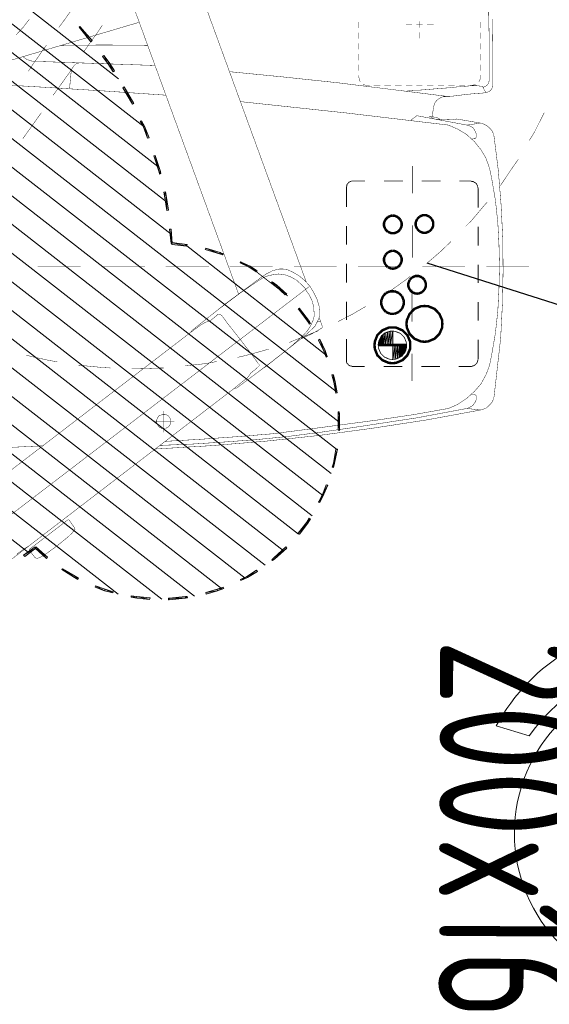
# Model space of a CAD drawing. Header units: millimetres. Extents: x 6904000 to 7075021, y 297772 to 407623.
# Tile 18 of 91: x 6943399 to 6944143, y 382753 to 384135. Entities that reach past the tile are written whole.
import ezdxf
from ezdxf.enums import TextEntityAlignment as Align

# ---------------------------------------------------------------- set-up
doc = ezdxf.new("R2010")
doc.units = ezdxf.units.MM
for name, color, linetype, lineweight in [('$WENTYLACJA_OPIS', 20, 'Continuous', 25), ('MCS - PW - 2 piętro (2026.04.21)_do wysłania$0$Przekrojowa', 8, 'Continuous', 25), ('MCS - PW - 2 piętro (2026.04.21)_do wysłania$0$S3_meble ruchome', 8, 'Continuous', 0)]:
    doc.layers.add(name, color=color, linetype=linetype, lineweight=lineweight)
doc.layers.add('_MECH_OPIS', color=7, linetype='Continuous')
doc.layers.add('MCS - PW - 2 piętro (2026.04.21)_do wysłania$0$H', color=8, linetype='Continuous')
doc.styles.add('JOZEK', font='isocp3.shx', dxfattribs={"width": 0.9})

# ---------------------------------------------------------------- blocks, each defined once
blk = doc.blocks.new('MCS - PW - 2 piętro (2026.04.21)_do wysłania$0$zw$EDF5')
at = {"layer": 'MCS - PW - 2 piętro (2026.04.21)_do wysłania$0$H', "linetype": 'Continuous', "lineweight": 0}
for points in [[(-28.5, 130.06), (-29.66, 131.62), (-29.49, 131.79), (-28.33, 130.18)], [(-29.95, 128.57), (-28.5, 130.18), (-28.33, 130.06), (-29.78, 128.45)], [(-32.62, 124.65), (-31.51, 126.43), (-31.39, 126.31), (-32.42, 124.57), (-32.71, 124.04), (-32.88, 124.16)], [(42.62, 122.31), (44.64, 124), (44.74, 123.88), (42.79, 122.14)], [(-34.52, 120.41), (-33.99, 121.76), (-33.82, 121.69), (-34.28, 120.36), (-34.61, 119.21), (-34.8, 119.26)], [(39.57, 119.95), (40.53, 120.7), (40.65, 120.53), (39.66, 119.79), (38.51, 119.04), (38.39, 119.21)], [(33.84, 116.49), (36.15, 117.81), (36.27, 117.65), (33.96, 116.32)], [(-35.55, 115.91), (-35.38, 116.66), (-35.19, 116.66), (-35.31, 115.91), (-35.48, 114.01), (-35.72, 114.06)], [(30.72, 115), (31.49, 115.39), (31.53, 115.22), (30.79, 114.81), (29.1, 114.18), (29.06, 114.35)], [(24.32, 112.74), (26.58, 113.48), (26.63, 113.32), (24.37, 112.57), (24.08, 112.5), (24.03, 112.69)], [(21.55, 111.87), (21.02, 111.75), (18.95, 111.42), (18.88, 111.66), (20.97, 111.99), (21.48, 112.11)], [(-35.48, 108.77), (-35.55, 109.03), (-35.77, 111.34), (-35.77, 111.42), (-35.55, 111.42), (-35.55, 111.34), (-35.31, 109.03), (-35.31, 108.82)], [(14.17, 108.82), (13.93, 108.87), (14.17, 110.96), (14.38, 110.96)], [(14.26, 110.89), (14.26, 111.06), (16.28, 111.3), (16.28, 111.06)], [(-34.52, 104.54), (-34.97, 106.15), (-34.73, 106.22), (-34.28, 104.61), (-33.99, 103.74), (-34.16, 103.67)], [(12.82, 104.25), (13.4, 106.27), (13.64, 106.22), (12.99, 104.2), (12.82, 103.74), (12.65, 103.79)], [(-32.66, 100.33), (-33.07, 101.24), (-32.88, 101.31), (-32.5, 100.45), (-31.63, 99.05), (-31.8, 98.96)], [(10.92, 100.11), (11.55, 101.36), (11.74, 101.31), (11.09, 99.99), (10.46, 99), (10.3, 99.12)], [(-30.07, 96.53), (-30.24, 96.82), (-30.12, 96.91), (-29.9, 96.62), (-28.33, 94.96), (-28.5, 94.8)], [(8.27, 96.33), (8.78, 96.98), (8.9, 96.86), (8.44, 96.24), (7.17, 94.84), (7.05, 95.01)], [(-24.99, 91.84), (-26.53, 93.06), (-26.43, 93.23), (-24.87, 92.01), (-24.29, 91.67), (-24.41, 91.5)], [(5.2, 93.06), (5.15, 92.99), (3.3, 91.62), (3.08, 91.5), (2.96, 91.67), (3.2, 91.79), (5.03, 93.18), (5.1, 93.23)], [(-20.95, 89.6), (-22.11, 90.18), (-22.03, 90.35), (-20.88, 89.77), (-19.63, 89.31), (-19.67, 89.07)], [(-0.84, 89.6), (0.7, 90.35), (0.82, 90.18), (-0.75, 89.41), (-1.61, 89.12), (-1.66, 89.31)], [(-5.17, 88.2), (-4.14, 88.49), (-4.14, 88.25), (-5.12, 88.04), (-6.69, 87.75), (-6.74, 87.92)], [(-16.55, 88.08), (-17.2, 88.25), (-17.13, 88.44), (-16.55, 88.25), (-14.6, 87.92), (-14.6, 87.68)], [(-9.33, 87.46), (-9.69, 87.41), (-12, 87.41), (-11.93, 87.63), (-9.33, 87.63)], [(0, 81.9), (0, 81.97), (0.36, 81.9)], [(0, 81.85), (0, 81.9), (0.36, 81.9), (0.7, 81.85)], [(0, 81.69), (0, 81.85), (0.7, 81.85), (0.99, 81.69)], [(0, 81.52), (0, 81.69), (0.99, 81.69), (1.28, 81.52)], [(0, 81.28), (0, 81.52), (1.28, 81.52), (1.52, 81.28)], [(0, 80.99), (0, 81.28), (1.52, 81.28), (1.76, 80.99)], [(0, 80.65), (0, 80.99), (1.76, 80.99), (1.85, 80.65)], [(0, 80.29), (0, 80.65), (1.85, 80.65), (1.97, 80.29)], [(0, 79.95), (0, 80.29), (1.97, 80.29), (1.97, 79.95)], [(-1.95, 79.59), (-2.02, 79.95), (0, 79.95), (0, 79.59)], [(-1.9, 79.26), (-1.95, 79.59), (0, 79.59), (0, 79.26)], [(-1.71, 78.97), (-1.9, 79.26), (0, 79.26), (0, 78.97)], [(-1.54, 78.68), (-1.71, 78.97), (0, 78.97), (0, 78.68)], [(-1.25, 78.46), (-1.54, 78.68), (0, 78.68), (0, 78.46)], [(-1.03, 78.22), (-1.25, 78.46), (0, 78.46), (0, 78.22)], [(-0.67, 78.1), (-1.03, 78.22), (0, 78.22), (0, 78.1)], [(-0.34, 77.98), (-0.67, 78.1), (0, 77.98)], [(0, 77.98), (-0.67, 78.1), (0, 78.1)]]:
    blk.add_hatch(color=256, dxfattribs=at).paths.add_polyline_path(points)
at = {"layer": 'MCS - PW - 2 piętro (2026.04.21)_do wysłania$0$H', "color": 1, "lineweight": 0, "true_color": 0xff0000}
for p, q in [((30.02, 207.08), (-29.15, 131.12)), ((33.03, 205.75), (-34.97, 118.51)), ((35.84, 204.24), (-35.67, 112.4)), ((38.56, 202.58), (-35.26, 107.78)), ((41.16, 200.73), (-34.18, 103.98)), ((43.63, 198.75), (-32.74, 100.69)), ((45.94, 196.57), (-30.93, 97.85)), ((48.2, 194.26), (-28.86, 95.32)), ((50.27, 191.78), (-26.55, 93.18)), ((52.24, 189.13), (-23.96, 91.28)), ((54.02, 186.29), (-21.12, 89.77)), ((55.71, 183.24), (-18.02, 88.61)), ((57.2, 179.99), (-14.6, 87.82)), ((58.47, 176.48), (-10.8, 87.53)), ((59.58, 172.68), (-6.52, 87.87)), ((60.37, 168.57), (15.59, 111.08)), ((60.9, 164.07), (20.09, 111.7)), ((60.95, 158.99), (25.06, 112.93)), ((60.37, 153.05), (30.64, 114.88)), ((58.6, 145.6), (37.4, 118.46)), ((14.1, 109.11), (-1.4, 89.31))]:
    blk.add_line(p, q, dxfattribs=at)
at = {"layer": 'MCS - PW - 2 piętro (2026.04.21)_do wysłania$0$H', "lineweight": 0}
for points, const_width in [([(-14.89, 149.52), (-14.77, 142.71), (-14.48, 135.9), (-14.14, 129.02)], 0.0573), ([(-29.27, 148.82), (1.85, 108.24), (2.77, 106.97)], 0.0573), ([(-37.19, 142.76), (-6.06, 102.18)], 0.0573), ([(36.2, 128.86), (36.61, 135.78), (36.83, 142.71)], 0.0573), ([(37.28, 142.76), (45.32, 115.58)], 0.0573), ([(-28.74, 139.99), (8.25, 91.62)], 0.0573), ([(-29.39, 132.78), (-28.91, 132.15), (-28.05, 130.83)], 0.0573), ([(43.54, 132.85), (44.62, 131.86)], 0.0573), ([(-1.4, 131.45), (-1.61, 130.71)], 0.0573), ([(28.98, 131.91), (30.02, 131.16)], 0.0573), ([(39.95, 130.92), (40.17, 131.45)], 0.0573), ([(40.17, 131.45), (40.53, 131.91)], 0.0573), ([(44.62, 131.86), (45.73, 131)], 0.0573), ([(-29.9, 129.72), (-29.97, 129.96), (-29.85, 130.18)], 0.0573), ([(-29.85, 130.18), (-28.82, 131)], 0.0573), ([(-28.82, 131), (-28.7, 131)], 0.0573), ([(-28.7, 131), (-24.53, 125.56)], 0.0573), ([(-1.61, 130.71), (-2.14, 128.28)], 0.0573), ([(30.02, 131.16), (32.62, 129.31)], 0.0573), ([(42.14, 128.57), (41.4, 129.1), (39.02, 130.76), (38.44, 131.12)], 0.0573), ([(39.83, 130.42), (39.95, 130.92)], 0.0573), ([(39.83, 129.89), (39.83, 130.42)], 0.0573), ([(-29.73, 129.31), (-29.9, 129.72)], 0.0573), ([(-28.17, 127.07), (-29.27, 128.57), (-29.73, 129.31)], 0.0573), ([(11.02, 129.84), (11.02, 123.83)], 0.0573), ([(11.02, 129.77), (11.02, 123.78)], 0.0573), ([(11.02, 129.77), (11.02, 123.78)], 0.0573), ([(35.09, 111.82), (35.67, 120.32), (36.2, 128.86)], 0.0573), ([(39.26, 113.32), (39.83, 129.89)], 0.0573), ([(-2.14, 128.28), (-2.36, 127.07)], 0.0573), ([(35.09, 127.65), (35.62, 127.24)], 0.0573), ([(35.62, 127.24), (38.39, 125.27), (38.8, 125.05)], 0.0573), ([(-27.01, 125.63), (-28.17, 127.07)], 0.0573), ([(42.09, 126.59), (42.14, 120.48), (42.09, 114.37)], 0.0573), ([(48.08, 124.36), (45.94, 125.85), (44.62, 126.83)], 0.0573), ([(-26.39, 124.98), (-27.01, 125.63)], 0.0573), ([(-25.86, 124.57), (-26.03, 124.69), (-26.39, 124.98)], 0.0573), ([(-25.64, 124.65), (-25.86, 124.57)], 0.0573), ([(-24.53, 125.44), (-25.64, 124.65)], 0.0573), ([(-24.53, 125.44), (-24.53, 125.56)], 0.0573), ([(39.26, 124.69), (39.02, 124.86), (38.8, 124.98), (38.56, 125.1), (36.03, 125.34)], 0.0573), ([(39.42, 124.53), (39.26, 124.69)], 0.0573), ([(39.54, 124.28), (39.42, 124.53)], 0.0573), ([(-2.89, 123.42), (-3.13, 120.94), (-3.22, 119.62)], 0.0573), ([(-2.84, 124.07), (-2.89, 123.42)], 0.0573), ([(39.59, 124), (39.54, 124.28)], 0.0573), ([(41.23, 123.32), (43.75, 121.52)], 0.0573), ([(11.02, 120.82), (11.02, 114.83)], 0.0573), ([(11.02, 120.77), (11.02, 114.76)], 0.0573), ([(11.02, 120.77), (11.02, 114.76)], 0.0573), ([(43.75, 121.52), (44.91, 120.73)], 0.0573), ([(55.66, 119.33), (7.17, 101.6)], 0.0573), ([(-3.34, 116.61), (-3.34, 115.91), (-3.22, 112.64), (-3.22, 112.11)], 0.0573), ([(-10.73, 113.6), (-10.73, 110.62)], 0.0573), ([(-14.6, 113.32), (-14.14, 105.64)], 0.0573), ([(-13.9, 108.07), (-14.09, 112.64)], 0.0573), ([(-12.24, 112.11), (-9.24, 112.11)], 0.0573), ([(-11.38, 112.86), (-11.54, 112.74), (-11.59, 112.57), (-11.71, 112.4)], 0.0573), ([(-11.71, 112.4), (-11.71, 112.23), (-11.71, 111.99), (-11.71, 111.82)], 0.0573), ([(-11.26, 112.98), (-11.38, 112.86)], 0.0573), ([(-11.09, 113.03), (-11.26, 112.98)], 0.0573), ([(-10.68, 113.1), (-10.85, 113.1), (-11.09, 113.03)], 0.0573), ([(-9.77, 112.11), (-9.77, 112.28), (-9.81, 112.45), (-9.86, 112.64), (-9.98, 112.81), (-10.15, 112.93), (-10.34, 113.03), (-10.51, 113.1), (-10.68, 113.1)], 0.0573), ([(-9.77, 111.94), (-9.77, 112.11)], 0.0573), ([(-12.87, 101.89), (-13.23, 106.92), (-13.52, 111.87)], 0.0573), ([(-11.71, 111.82), (-11.59, 111.66), (-11.54, 111.49), (-11.38, 111.37)], 0.0573), ([(-11.38, 111.37), (-11.26, 111.25)], 0.0573), ([(-11.26, 111.25), (-11.09, 111.2)], 0.0573), ([(-11.09, 111.2), (-10.85, 111.13)], 0.0573), ([(-10.85, 111.13), (-10.68, 111.13), (-10.51, 111.13), (-10.34, 111.2), (-10.15, 111.3), (-9.98, 111.42), (-9.86, 111.58)], 0.0573), ([(-9.86, 111.58), (-9.81, 111.7), (-9.77, 111.94)], 0.0573), ([(11.02, 111.82), (11.02, 105.81)], 0.0573), ([(11.02, 111.78), (11.02, 105.76)], 0.0573), ([(11.02, 111.78), (11.02, 105.76)], 0.0573), ([(8.83, 92.08), (58.93, 110.38), (60.04, 110.26)], 0.0573), ([(-13.61, 103.57), (-13.9, 108.07)], 0.0573), ([(-2.93, 109.11), (-2.6, 106.22)], 0.0573), ([(2.05, 108.19), (1.85, 108.29)], 0.0573), ([(2.07, 108.12), (5.82, 103.41), (9.41, 98.55)], 0.0573), ([(2.77, 106.97), (3.18, 106.29), (3.46, 105.52)], 0.0573), ([(-14.14, 105.64), (-13.52, 98.02), (-12.7, 90.35), (-11.67, 82.72), (-10.51, 75.17), (-9.12, 67.61)], 0.0573), ([(-2.6, 106.22), (-2.31, 104.66)], 0.0573), ([(4.21, 104.61), (3.92, 104.95), (3.46, 105.52)], 0.0573), ([(3.22, 103.29), (3.87, 103.74)], 0.0573), ([(3.87, 103.74), (4.16, 103.98), (4.28, 104.15), (4.33, 104.32), (4.33, 104.49)], 0.0573), ([(4.33, 104.49), (4.21, 104.61)], 0.0573), ([(8.25, 99.99), (7.22, 101.48), (5.08, 104.32)], 0.0573), ([(-13.28, 99.08), (-13.61, 103.57)], 0.0573), ([(0.82, 101.39), (3.22, 103.29)], 0.0573), ([(11.02, 102.83), (11.02, 96.82)], 0.0573), ([(11.02, 102.83), (11.02, 96.82)], 0.0573), ([(11.02, 102.83), (11.02, 96.82)], 0.0573), ([(38.39, 102.88), (37.64, 95.25)], 0.0573), ([(-11.83, 91.91), (-12.46, 96.86), (-12.87, 101.89)], 0.0573), ([(-6.16, 102.2), (-6.16, 101.96)], 0.0573), ([(-6.06, 102.18), (-5.08, 100.98), (-4.57, 100.33)], 0.0573), ([(-6.06, 101.89), (-2.43, 97.06), (1.28, 92.32), (1.97, 91.57), (2.65, 90.87)], 0.0573), ([(-1.73, 101.72), (-1.32, 100.04)], 0.0573), ([(0.82, 101.39), (-1.61, 99.53)], 0.0573), ([(32.62, 86.71), (34.18, 101.31)], 0.0573), ([(-4.57, 100.33), (-3.92, 99.87)], 0.0573), ([(-3.17, 98.96), (-3.46, 99.29), (-3.92, 99.87)], 0.0573), ([(-1.61, 99.53), (-2.26, 99.08)], 0.0573), ([(-1.32, 100.04), (-0.58, 97.39)], 0.0573), ([(10.85, 99.82), (6.88, 94.68)], 0.116), ([(9.24, 98.5), (8.25, 99.99)], 0.0573), ([(-12.82, 94.55), (-13.28, 99.08)], 0.0573), ([(-2.93, 98.72), (-3.05, 98.84), (-3.17, 98.96)], 0.0573), ([(-2.72, 98.72), (-2.93, 98.72)], 0.0573), ([(-2.6, 98.84), (-2.72, 98.72)], 0.0573), ([(-2.26, 99.08), (-2.6, 98.84)], 0.0573), ([(9.65, 97.73), (9.24, 98.5)], 0.0573), ([(9.41, 98.55), (9.98, 97.73)], 0.0573), ([(2.02, 91.91), (1.4, 92.49), (0.17, 93.81), (-0.99, 95.2), (-3.17, 97.97)], 0.0573), ([(8.54, 92.82), (9.12, 93.47), (9.57, 94.27), (9.86, 95.08), (9.93, 95.54), (9.98, 96), (9.86, 96.86)], 0.0573), ([(9.86, 96.86), (9.65, 97.73)], 0.0573), ([(9.98, 97.73), (10.44, 96.82), (10.56, 96.36), (10.68, 95.83)], 0.0573), ([(10.68, 95.83), (10.68, 95.37), (10.63, 94.84), (10.22, 93.93), (9.69, 93.06)], 0.0573), ([(-8.9, 69.51), (-10.22, 76.56), (-11.59, 85.56), (-12.24, 90.06), (-12.82, 94.55)], 0.0573), ([(0.34, 94.51), (0.53, 94.1), (1.68, 91.21)], 0.0573), ([(37.64, 95.25), (36.83, 87.63)], 0.0573), ([(0.87, 92.82), (1.56, 91.33), (2.36, 89.94)], 0.0573), ([(7.91, 92.2), (8.54, 92.82)], 0.0573), ([(9.69, 93.06), (9.07, 92.32)], 0.0573), ([(11.02, 93.81), (11.02, 87.82)], 0.0573), ([(11.02, 93.81), (11.02, 87.82)], 0.0573), ([(11.02, 93.81), (11.02, 87.82)], 0.0573), ([(-10.51, 81.97), (-11.83, 91.91)], 0.0573), ([(2.77, 91.45), (2.02, 91.91)], 0.0573), ([(3.58, 91.09), (2.77, 91.45)], 0.0573), ([(7.05, 91.67), (6.23, 91.28), (5.36, 91.04)], 0.0573), ([(7.79, 92.2), (7.05, 91.67)], 0.0573), ([(7.38, 91.04), (8.25, 91.57)], 0.0573), ([(7.79, 92.2), (7.91, 92.2)], 0.0573), ([(9.07, 92.32), (8.32, 91.62)], 0.0573), ([(1.68, 91.21), (2.02, 90.35)], 0.0573), ([(2.36, 89.94), (2.48, 89.84)], 0.0573), ([(2.48, 89.84), (2.65, 89.84), (2.93, 89.94)], 0.0573), ([(2.65, 90.87), (3.13, 90.63)], 0.0573), ([(3.92, 90.3), (2.93, 89.94)], 0.0573), ([(3.13, 90.63), (3.51, 90.42), (4.04, 90.22), (4.57, 90.22), (5.53, 90.3)], 0.0573), ([(3.22, 90.59), (3.34, 90.06)], 0.0573), ([(4.04, 90.99), (3.58, 91.09)], 0.0573), ([(5.36, 91.04), (4.5, 90.99), (4.04, 90.99)], 0.0573), ([(5.53, 90.3), (6.47, 90.59), (7.38, 91.04)], 0.0573), ([(3.3, 87.63), (4.33, 85.61), (5.44, 83.71)], 0.0573), ([(36.83, 87.63), (34.93, 72.4)], 0.0573), ([(-3.01, 83.88), (-3.01, 85.61), (-2.93, 85.8), (-2.93, 85.89)], 0.116), ([(-2.93, 85.89), (-2.89, 86.02)], 0.116), ([(-2.89, 86.02), (-2.77, 86.18)], 0.116), ([(-2.77, 86.18), (-2.65, 86.26), (-2.55, 86.38), (-2.43, 86.43)], 0.116), ([(-2.43, 86.43), (-2.26, 86.43), (-2.14, 86.43), (-1.97, 86.43)], 0.116), ([(-1.97, 86.43), (0.87, 86.43)], 0.116), ([(3.51, 86.43), (6.11, 86.43)], 0.116), ([(8.78, 86.43), (11.43, 86.43)], 0.116), ([(14.1, 86.43), (16.74, 86.43)], 0.116), ([(19.39, 86.43), (22.23, 86.43)], 0.116), ([(22.23, 86.43), (22.35, 86.38)], 0.116), ([(22.35, 86.38), (22.51, 86.38)], 0.116), ([(22.51, 86.38), (22.63, 86.3), (22.76, 86.18), (22.85, 86.14)], 0.116), ([(22.85, 86.14), (22.92, 85.97)], 0.116), ([(22.92, 85.97), (22.97, 85.85), (23.04, 85.73)], 0.116), ([(23.04, 85.73), (23.04, 85.56), (23.04, 85.44), (23.04, 83.83)], 0.116), ([(30.89, 72.11), (32.62, 86.71)], 0.0573), ([(11.02, 84.81), (11.02, 78.8)], 0.0573), ([(11.02, 84.81), (11.02, 78.8)], 0.0573), ([(11.02, 84.81), (11.02, 78.8)], 0.0573), ([(37.57, 84.69), (37.11, 84.57), (36.99, 84.52)], 0.0573), ([(37.86, 84.69), (37.69, 84.69), (37.57, 84.69)], 0.0573), ([(39.38, 84.69), (39.21, 84.69), (38.68, 84.69), (38.51, 84.69)], 0.0573), ([(40.87, 84.69), (40, 84.69)], 0.0573), ([(42.38, 84.69), (41.52, 84.69)], 0.0573), ([(43.87, 84.69), (43.01, 84.69)], 0.0573), ([(45.37, 84.69), (44.5, 84.69)], 0.0573), ([(36.61, 84.12), (36.54, 83.95), (36.49, 83.78), (36.49, 83.66), (36.49, 83.54), (36.49, 83.3), (36.49, 83.2)], 0.0573), ([(-9.77, 77.02), (-10.51, 81.97)], 0.0573), ([(2.48, 79.98), (2.45, 80.51), (2.07, 81.4), (1.4, 82.1), (0.48, 82.46), (-0.02, 82.5), (-0.53, 82.46), (-1.44, 82.1), (-2.12, 81.4), (-2.5, 80.51), (-2.55, 79.98), (-2.5, 79.47), (-2.12, 78.58), (-1.44, 77.89), (-0.53, 77.5), (-0.02, 77.48), (0.48, 77.5), (1.4, 77.89), (2.07, 78.58), (2.45, 79.47), (2.48, 79.98)], 0.346), ([(-0.43, 81.95), (-1.15, 81.64), (-1.68, 81.11), (-2, 80.39)], 0.116), ([(0.38, 81.95), (-0.02, 81.97), (-0.43, 81.95)], 0.116), ([(0, 81.97), (0, 78.01)], 0.346), ([(0, 81.97), (0, 78.01)], 0.346), ([(0, 81.97), (0, 78.01)], 0.116), ([(1.92, 80.39), (1.64, 81.11), (1.08, 81.64), (0.38, 81.95)], 0.116), ([(5.65, 81.54), (5.08, 81.3)], 0.346), ([(6.3, 81.54), (5.97, 81.56), (5.65, 81.54)], 0.346), ([(6.88, 81.3), (6.3, 81.54)], 0.346), ([(36.49, 82.62), (36.49, 82.1), (36.49, 81.69)], 0.0573), ([(-3.01, 78.58), (-3.01, 81.23)], 0.116), ([(-2, 80.39), (-2.02, 79.98), (-2, 79.59)], 0.116), ([(1.97, 79.98), (1.92, 80.39)], 0.116), ([(4.4, 80.31), (4.38, 79.98), (4.4, 79.67)], 0.346), ([(4.64, 80.89), (4.4, 80.31)], 0.346), ([(5.08, 81.3), (4.64, 80.89)], 0.346), ([(7.31, 80.89), (6.88, 81.3)], 0.346), ([(7.05, 81.11), (7.51, 80.41), (9.29, 77.93)], 0.0573), ([(7.55, 80.31), (7.31, 80.89)], 0.346), ([(7.55, 79.98), (7.55, 80.31)], 0.346), ([(10.94, 80.63), (10.75, 80.19), (10.73, 79.93), (10.75, 79.67), (10.94, 79.23)], 0.346), ([(11.28, 80.96), (10.94, 80.63)], 0.346), ([(12.68, 80.96), (12.24, 81.16), (11.98, 81.18), (11.74, 81.16), (11.28, 80.96)], 0.346), ([(13.01, 80.63), (12.68, 80.96)], 0.346), ([(13.23, 79.93), (13.21, 80.19), (13.01, 80.63)], 0.346), ([(15.9, 80.63), (15.73, 80.19), (15.71, 79.93), (15.73, 79.67), (15.9, 79.23)], 0.346), ([(16.24, 80.96), (15.9, 80.63)], 0.346), ([(17.63, 80.96), (17.2, 81.16), (16.93, 81.18), (16.69, 81.16), (16.24, 80.96)], 0.346), ([(17.97, 80.63), (17.63, 80.96)], 0.346), ([(18.18, 79.93), (18.16, 80.19), (17.97, 80.63)], 0.346), ([(23.04, 81.18), (23.04, 78.51)], 0.116), ([(36.49, 81.11), (36.49, 80.36), (36.49, 80.19)], 0.0573), ([(1.97, 79.95), (-2.02, 79.95)], 0.116), ([(-2, 79.59), (-1.68, 78.87), (-1.15, 78.32), (-0.43, 78.03)], 0.116), ([(0.38, 78.03), (1.08, 78.32), (1.64, 78.87), (1.92, 79.59)], 0.116), ([(1.92, 79.59), (1.97, 79.98)], 0.116), ([(4.4, 79.67), (4.64, 79.09)], 0.346), ([(4.64, 79.09), (5.08, 78.65)], 0.346), ([(5.08, 78.65), (5.65, 78.41)], 0.346), ([(6.3, 78.41), (6.88, 78.65)], 0.346), ([(6.88, 78.65), (7.31, 79.09)], 0.346), ([(7.31, 79.09), (7.55, 79.67)], 0.346), ([(7.55, 79.67), (7.55, 79.98)], 0.346), ([(10.94, 79.23), (11.28, 78.9)], 0.346), ([(11.28, 78.9), (11.74, 78.7), (11.98, 78.68), (12.24, 78.7), (12.68, 78.9)], 0.346), ([(12.68, 78.9), (13.01, 79.23)], 0.346), ([(13.01, 79.23), (13.21, 79.67), (13.23, 79.93)], 0.346), ([(15.9, 79.23), (16.24, 78.9)], 0.346), ([(16.24, 78.9), (16.69, 78.7), (16.93, 78.68), (17.2, 78.7), (17.63, 78.9)], 0.346), ([(17.63, 78.9), (17.97, 79.23)], 0.346), ([(17.97, 79.23), (18.16, 79.67), (18.18, 79.93)], 0.346), ([(36.49, 79.62), (36.49, 78.92), (36.49, 78.68)], 0.0573), ([(-0.43, 78.03), (-0.02, 78.01), (0.38, 78.03)], 0.116), ([(5.48, 75.48), (5.46, 75.98), (5.08, 76.9), (4.38, 77.57), (3.49, 77.96), (2.98, 78.01), (2.45, 77.96), (1.56, 77.57), (0.89, 76.9), (0.51, 75.98), (0.46, 75.48), (0.51, 74.97), (0.89, 74.06), (1.56, 73.39), (2.45, 73), (2.98, 72.98), (3.49, 73), (4.38, 73.39), (5.08, 74.06), (5.46, 74.97), (5.48, 75.48)], 0.346), ([(5.65, 78.41), (5.97, 78.39), (6.3, 78.41)], 0.346), ([(7.77, 77.55), (7.43, 77.21)], 0.346), ([(9.17, 77.55), (8.71, 77.74), (8.47, 77.77), (8.2, 77.74), (7.77, 77.55)], 0.346), ([(9.5, 77.21), (9.17, 77.55)], 0.346), ([(9.29, 77.93), (9.65, 77.48)], 0.0573), ([(30.89, 69.51), (32.21, 76.56), (31.51, 77.48)], 0.0573), ([(35.67, 78.22), (35.67, 78.1), (35.67, 77.89)], 0.0573), ([(35.67, 77.89), (35.74, 77.48)], 0.0573), ([(35.74, 77.48), (35.79, 76.95), (35.79, 76.32), (35.84, 75.62), (35.96, 74.18), (36.08, 72.69), (36.13, 71.99), (36.2, 71.42), (36.25, 70.89), (36.25, 70.5), (36.32, 70.21), (36.32, 69.92), (36.37, 69.44)], 0.0573), ([(36.49, 78.1), (36.49, 77.19)], 0.0573), ([(45.03, 77.24), (45.03, 77.52), (45.03, 77.81), (45.03, 78.01), (45.03, 78.1)], 0.0573), ([(-8.9, 72.11), (-9.77, 77.02)], 0.0573), ([(-1.2, 77.24), (-5.03, 77.24)], 0.116), ([(7.79, 77.24), (3.3, 77.24)], 0.116), ([(7.43, 77.21), (7.24, 76.78), (7.22, 76.51), (7.24, 76.27), (7.43, 75.82)], 0.346), ([(9.69, 76.51), (9.69, 76.78), (9.5, 77.21)], 0.346), ([(9.5, 75.82), (9.69, 76.27), (9.69, 76.51)], 0.346), ([(16.79, 77.19), (12.29, 77.19)], 0.116), ([(15.97, 76.18), (15.78, 75.74), (15.76, 75.48), (15.78, 75.24), (15.97, 74.78)], 0.346), ([(16.31, 76.51), (15.97, 76.18)], 0.346), ([(17.7, 76.51), (17.25, 76.71), (17.01, 76.73), (16.74, 76.71), (16.31, 76.51)], 0.346), ([(18.04, 76.18), (17.7, 76.51)], 0.346), ([(18.23, 75.48), (18.23, 75.74), (18.04, 76.18)], 0.346), ([(25.16, 77.19), (21.31, 77.19)], 0.116), ([(36.49, 76.61), (36.49, 75.79)], 0.0573), ([(43.18, 76.15), (43.06, 76.15)], 0.0573), ([(43.35, 76.15), (43.18, 76.15)], 0.0573), ([(43.92, 76.15), (43.63, 76.15), (43.35, 76.15)], 0.0573), ([(45.03, 76.15), (44.57, 76.15)], 0.0573), ([(45.03, 76.15), (45.03, 76.61)], 0.0573), ([(45.03, 75.74), (45.03, 76.15)], 0.0573), ([(45.44, 76.15), (45.03, 76.15)], 0.0573), ([(-3.01, 73.31), (-3.01, 75.91)], 0.116), ([(7.43, 75.82), (7.77, 75.48)], 0.346), ([(7.77, 75.48), (8.2, 75.31), (8.47, 75.29), (8.71, 75.31), (9.17, 75.48)], 0.346), ([(9.17, 75.48), (9.5, 75.82)], 0.346), ([(11.02, 75.79), (11.02, 69.8)], 0.0573), ([(11.02, 75.79), (11.02, 69.8)], 0.0573), ([(11.02, 75.79), (11.02, 69.8)], 0.0573), ([(11.5, 75.12), (13.16, 73.19), (14.55, 71.75)], 0.0573), ([(15.97, 74.78), (16.31, 74.45)], 0.346), ([(17.7, 74.45), (18.04, 74.78)], 0.346), ([(18.04, 74.78), (18.23, 75.24), (18.23, 75.48)], 0.346), ([(23.04, 75.86), (23.04, 73.19)], 0.116), ([(31.99, 74.83), (32.09, 74.76), (32.04, 74.64), (31.92, 74.42)], 0.0573), ([(32.04, 74.3), (32.09, 74.59), (32.09, 74.71)], 0.0573), ([(36.49, 75.12), (36.49, 74.25)], 0.0573), ([(45.03, 74.18), (45.03, 74.35), (45.03, 74.54), (45.03, 74.83), (45.03, 75.12)], 0.0573), ([(16.31, 74.45), (16.74, 74.25), (17.01, 74.25), (17.25, 74.25), (17.7, 74.45)], 0.346), ([(31.58, 73.03), (31.7, 73.31)], 0.0573), ([(31.63, 71.46), (31.7, 73.84)], 0.0573), ([(31.7, 73.31), (31.87, 73.56)], 0.0573), ([(31.92, 74.42), (31.75, 74.13)], 0.0573), ([(31.87, 73.56), (31.92, 73.72)], 0.0573), ([(31.92, 73.72), (31.99, 73.84)], 0.0573), ([(31.99, 73.97), (32.04, 74.3)], 0.0573), ([(31.99, 73.84), (31.99, 73.97)], 0.0573), ([(33.53, 74.18), (32.04, 74.42)], 0.0573), ([(33.53, 74.18), (33.94, 74.06)], 0.0573), ([(33.94, 74.06), (34.18, 73.89)], 0.0573), ([(34.18, 73.89), (34.35, 73.77)], 0.0573), ([(34.35, 73.77), (34.52, 73.56)], 0.0573), ([(34.52, 73.56), (34.69, 73.27)], 0.0573), ([(34.69, 73.27), (34.76, 73.15), (34.81, 73.03)], 0.0573), ([(36.49, 73.6), (36.49, 72.74)], 0.0573), ([(-8.9, 72.11), (-8.32, 70.79)], 0.0573), ([(30.31, 70.79), (30.89, 72.11)], 0.0573), ([(34.81, 73.03), (34.88, 72.86), (34.88, 72.57), (34.93, 72.4)], 0.0573), ([(34.93, 72.4), (34.93, 71.94)], 0.0573), ([(34.93, 71.94), (34.97, 71.42)], 0.0573), ([(36.49, 72.11), (36.49, 71.42), (36.49, 71.25)], 0.0573), ([(-8.32, 70.79), (-7.5, 69.56), (-6.52, 68.48), (-5.44, 67.54)], 0.0573), ([(-2.77, 68.36), (-2.89, 68.53), (-2.93, 68.7), (-3.01, 68.87), (-3.01, 70.67)], 0.116), ([(23.04, 70.6), (23.04, 68.99), (22.97, 68.82), (22.97, 68.65), (22.85, 68.48)], 0.116), ([(28.58, 68.48), (29.56, 69.56), (30.31, 70.79)], 0.0573), ([(30.89, 69.51), (31.17, 67.61), (31.75, 70.96)], 0.0573), ([(31.75, 70.96), (31.63, 71.46)], 0.0573), ([(34.97, 71.42), (35.05, 70.79)], 0.0573), ([(35.05, 70.79), (35.22, 69.39), (35.34, 68)], 0.0573), ([(36.49, 70.6), (36.49, 70.26), (36.49, 69.8)], 0.0573), ([(-9.12, 67.61), (-8.9, 69.51)], 0.0573), ([(-8.49, 68.7), (-8.66, 68.99), (-8.9, 69.51)], 0.0573), ([(16.69, 69.68), (17.49, 68.87), (19.8, 66.92), (20.04, 66.68)], 0.0573), ([(30.89, 69.51), (30.72, 68.99), (30.55, 68.7)], 0.0573), ([(36.37, 69.44), (36.42, 68.82)], 0.0573), ([(36.49, 69.11), (36.49, 68.82), (36.49, 68.7), (36.54, 68.53), (36.54, 68.29)], 0.0573), ([(-8.03, 68.36), (-8.25, 68.53), (-8.49, 68.7)], 0.0573), ([(-7.1, 68.24), (-7.74, 68.24), (-8.03, 68.36)], 0.0573), ([(-6.98, 68.36), (-7.1, 68.24)], 0.0573), ([(-6.93, 68.87), (-6.93, 68.53), (-6.98, 68.36)], 0.0573), ([(-2.55, 68.12), (-2.65, 68.24), (-2.77, 68.36)], 0.116), ([(-2.19, 68), (-2.36, 68.07), (-2.55, 68.12)], 0.116), ([(-1.97, 67.95), (-2.19, 68)], 0.116), ([(0.75, 67.95), (-1.97, 67.95)], 0.116), ([(6.06, 67.95), (3.42, 67.95)], 0.116), ([(11.31, 67.95), (8.71, 67.95)], 0.116), ([(16.62, 67.95), (13.97, 67.95)], 0.116), ([(22.8, 68.36), (22.68, 68.19), (22.51, 68.12), (22.35, 68), (22.18, 68), (21.99, 67.95), (19.29, 67.95)], 0.116), ([(22.85, 68.48), (22.8, 68.36)], 0.116), ([(24.82, 66.34), (26.22, 66.84), (27.42, 67.54), (28.58, 68.48)], 0.0573), ([(28.98, 68.36), (28.98, 68.53), (28.91, 68.87)], 0.0573), ([(30.31, 68.53), (30.02, 68.36), (29.73, 68.24), (29.15, 68.24), (28.98, 68.36)], 0.0573), ([(30.55, 68.7), (30.31, 68.53)], 0.0573), ([(35.34, 68), (35.38, 67.37)], 0.0573), ([(36.42, 68.12), (36.37, 67.71)], 0.0573), ([(36.42, 68.82), (36.42, 68.53), (36.42, 68.41), (36.42, 68.12)], 0.0573), ([(36.99, 67.83), (37.19, 67.71)], 0.0573), ([(-9.12, 67.61), (-9, 67.21), (-8.83, 66.8), (-8.54, 66.46), (-8.25, 66.17), (-7.91, 65.93), (-7.5, 65.76)], 0.0573), ([(-5.44, 67.54), (-4.16, 66.84), (-2.84, 66.34)], 0.0573), ([(-2.84, 66.34), (-1.4, 66.05)], 0.0573), ([(11.02, 66.8), (11.02, 60.78)], 0.0573), ([(11.02, 66.8), (11.02, 60.78)], 0.0573), ([(11.02, 66.8), (11.02, 60.78)], 0.0573), ([(17.2, 65.18), (20.33, 65.52), (23.43, 66.05), (24.82, 66.34)], 0.0573), ([(29.56, 65.76), (29.97, 65.93), (30.31, 66.17), (30.6, 66.46), (30.84, 66.8), (31.05, 67.21), (31.17, 67.61)], 0.0573), ([(35.38, 67.37), (35.46, 66.84), (35.55, 66.51), (35.74, 66.22), (36.08, 65.98)], 0.0573), ([(35.84, 67.09), (35.46, 66.84)], 0.0573), ([(36.2, 67.25), (35.84, 67.09)], 0.0573), ([(36.37, 67.71), (36.37, 67.42), (36.2, 67.25), (36.32, 66.92), (36.54, 66.63), (36.83, 66.46)], 0.0573), ([(36.83, 66.46), (37.19, 66.39)], 0.0573), ([(37.19, 67.71), (37.4, 67.66)], 0.0573), ([(37.19, 66.39), (42.89, 66.39)], 0.0573), ([(37.4, 67.66), (37.52, 67.66), (37.69, 67.66), (37.93, 67.66)], 0.0573), ([(38.51, 67.66), (38.63, 67.66), (39.14, 67.66), (39.38, 67.66)], 0.0573), ([(40, 67.66), (40.24, 67.66), (40.87, 67.66)], 0.0573), ([(41.52, 67.66), (41.61, 67.66), (42.38, 67.66)], 0.0573), ([(42.89, 66.39), (48.54, 66.51), (54.27, 66.75)], 0.0573), ([(43.01, 67.66), (43.13, 67.66), (43.87, 67.66)], 0.0573), ([(44.5, 67.66), (44.69, 67.66)], 0.0573), ([(44.69, 67.66), (45.37, 67.66)], 0.0573), ([(-7.5, 65.76), (-7.1, 65.69)], 0.0573), ([(-7.1, 65.69), (0.99, 64.78)], 0.0573), ([(-1.4, 66.05), (1.68, 65.52)], 0.0573), ([(1.68, 65.52), (4.79, 65.18), (7.96, 65.02), (11.09, 64.94)], 0.0573), ([(10.39, 64.44), (15.06, 64.49), (19.8, 64.73), (24.49, 65.11)], 0.0573), ([(10.97, 64.94), (14.1, 65.02)], 0.0573), ([(14.1, 65.02), (17.2, 65.18)], 0.0573), ([(24.49, 65.11), (29.15, 65.69)], 0.0573), ([(29.15, 65.69), (29.56, 65.76)], 0.0573), ([(36.08, 65.98), (36.42, 65.93)], 0.0573), ([(36.42, 65.93), (41.11, 65.93)], 0.0573), ([(41.11, 65.93), (45.77, 65.98)], 0.0573), ([(0.99, 64.78), (5.72, 64.54)], 0.0573), ([(5.72, 64.54), (10.39, 64.44)], 0.0573), ([(22.39, 64.82), (24.66, 63.29)], 0.0573), ([(24.66, 63.29), (26.1, 62.3)], 0.0573), ([(28.7, 60.78), (29.9, 60.04)], 0.0573), ([(29.9, 60.04), (32.62, 58.67)], 0.0573)]:
    blk.add_lwpolyline(points, dxfattribs=dict(at, const_width=const_width))
for points in [[(-29.68, 131.62), (-29.49, 131.79), (-28.53, 130.06), (-29.68, 131.62)], [(-29.49, 131.79), (-28.53, 130.06), (-28.33, 130.18), (-29.49, 131.79)], [(-28.53, 130.18), (-28.33, 130.06), (-29.97, 128.57), (-28.53, 130.18)], [(-28.33, 130.06), (-29.97, 128.57), (-29.78, 128.45), (-28.33, 130.06)], [(-31.51, 126.43), (-31.41, 126.31), (-32.62, 124.65), (-31.51, 126.43)], [(-31.41, 126.31), (-32.62, 124.65), (-32.45, 124.57), (-31.41, 126.31)], [(-32.62, 124.65), (-32.45, 124.57), (-32.91, 124.19), (-32.62, 124.65)], [(-32.45, 124.57), (-32.91, 124.19), (-32.74, 124.07), (-32.45, 124.57)], [(42.6, 122.34), (44.74, 123.9), (44.62, 124), (42.6, 122.34)], [(42.77, 122.17), (42.6, 122.34), (44.74, 123.9), (42.77, 122.17)], [(-34.01, 121.76), (-33.82, 121.69), (-34.52, 120.44), (-34.01, 121.76)], [(-33.82, 121.69), (-34.52, 120.44), (-34.3, 120.36), (-33.82, 121.69)], [(-34.52, 120.44), (-34.3, 120.36), (-34.8, 119.28), (-34.52, 120.44)], [(-34.3, 120.36), (-34.8, 119.28), (-34.64, 119.21), (-34.3, 120.36)], [(39.54, 119.95), (40.65, 120.53), (40.53, 120.73), (39.54, 119.95)], [(39.66, 119.79), (39.54, 119.95), (40.65, 120.53), (39.66, 119.79)], [(38.39, 119.21), (39.66, 119.79), (39.54, 119.95), (38.39, 119.21)], [(38.51, 119.04), (38.39, 119.21), (39.66, 119.79), (38.51, 119.04)], [(33.82, 116.49), (36.25, 117.65), (36.13, 117.84), (33.82, 116.49)], [(33.94, 116.32), (33.82, 116.49), (36.25, 117.65), (33.94, 116.32)], [(-35.38, 116.68), (-35.21, 116.68), (-35.55, 115.91), (-35.38, 116.68)], [(-35.21, 116.68), (-35.55, 115.91), (-35.33, 115.91), (-35.21, 116.68)], [(-35.55, 115.91), (-35.33, 115.91), (-35.74, 114.09), (-35.55, 115.91)], [(-35.33, 115.91), (-35.74, 114.09), (-35.5, 114.01), (-35.33, 115.91)], [(29.03, 114.37), (30.76, 114.83), (30.72, 115), (29.03, 114.37)], [(29.1, 114.18), (29.03, 114.37), (30.76, 114.83), (29.1, 114.18)], [(30.72, 115), (31.51, 115.24), (31.46, 115.41), (30.72, 115)], [(30.76, 114.83), (30.72, 115), (31.51, 115.24), (30.76, 114.83)], [(24.3, 112.74), (26.6, 113.32), (26.56, 113.51), (24.3, 112.74)], [(18.88, 111.66), (21.02, 111.78), (20.95, 111.99), (18.88, 111.66)], [(20.95, 111.99), (21.53, 111.87), (21.48, 112.11), (20.95, 111.99)], [(21.02, 111.78), (20.95, 111.99), (21.53, 111.87), (21.02, 111.78)], [(24.01, 112.69), (24.37, 112.57), (24.3, 112.74), (24.01, 112.69)], [(24.08, 112.52), (24.01, 112.69), (24.37, 112.57), (24.08, 112.52)], [(24.37, 112.57), (24.3, 112.74), (26.6, 113.32), (24.37, 112.57)], [(-35.79, 111.42), (-35.55, 111.42), (-35.79, 111.37), (-35.79, 111.42)], [(-35.55, 111.42), (-35.79, 111.37), (-35.55, 111.37), (-35.55, 111.42)], [(-35.79, 111.37), (-35.55, 111.37), (-35.55, 109.06), (-35.79, 111.37)], [(-35.55, 111.37), (-35.55, 109.06), (-35.33, 109.06), (-35.55, 111.37)], [(14.14, 108.82), (13.9, 108.89), (14.38, 110.96), (14.14, 108.82)], [(13.9, 108.89), (14.38, 110.96), (14.14, 110.96), (13.9, 108.89)], [(14.26, 111.08), (16.28, 111.08), (16.28, 111.3), (14.26, 111.08)], [(14.26, 110.91), (14.26, 111.08), (16.28, 111.08), (14.26, 110.91)], [(18.93, 111.42), (18.88, 111.66), (21.02, 111.78), (18.93, 111.42)], [(-35.55, 109.06), (-35.33, 109.06), (-35.5, 108.77), (-35.55, 109.06)], [(-35.33, 109.06), (-35.5, 108.77), (-35.33, 108.82), (-35.33, 109.06)], [(-34.97, 106.17), (-34.76, 106.22), (-34.52, 104.56), (-34.97, 106.17)], [(-34.76, 106.22), (-34.52, 104.56), (-34.3, 104.61), (-34.76, 106.22)], [(12.82, 104.27), (13.61, 106.22), (13.4, 106.29), (12.82, 104.27)], [(12.99, 104.2), (12.82, 104.27), (13.61, 106.22), (12.99, 104.2)], [(-34.52, 104.56), (-34.3, 104.61), (-34.18, 103.69), (-34.52, 104.56)], [(-34.3, 104.61), (-34.18, 103.69), (-34.01, 103.74), (-34.3, 104.61)], [(12.65, 103.79), (12.99, 104.2), (12.82, 104.27), (12.65, 103.79)], [(12.82, 103.74), (12.65, 103.79), (12.99, 104.2), (12.82, 103.74)], [(-33.07, 101.27), (-32.91, 101.31), (-32.66, 100.33), (-33.07, 101.27)], [(-32.91, 101.31), (-32.66, 100.33), (-32.5, 100.45), (-32.91, 101.31)], [(10.92, 100.11), (11.71, 101.31), (11.55, 101.39), (10.92, 100.11)], [(11.09, 99.99), (10.92, 100.11), (11.71, 101.31), (11.09, 99.99)], [(-32.66, 100.33), (-32.5, 100.45), (-31.8, 98.96), (-32.66, 100.33)], [(-32.5, 100.45), (-31.8, 98.96), (-31.63, 99.08), (-32.5, 100.45)], [(10.27, 99.12), (11.09, 99.99), (10.92, 100.11), (10.27, 99.12)], [(10.44, 99), (10.27, 99.12), (11.09, 99.99), (10.44, 99)], [(-30.26, 96.82), (-30.14, 96.94), (-30.07, 96.53), (-30.26, 96.82)], [(-30.14, 96.94), (-30.07, 96.53), (-29.9, 96.65), (-30.14, 96.94)], [(8.25, 96.36), (8.9, 96.86), (8.78, 96.98), (8.25, 96.36)], [(8.42, 96.24), (8.25, 96.36), (8.9, 96.86), (8.42, 96.24)], [(-30.07, 96.53), (-29.9, 96.65), (-28.53, 94.8), (-30.07, 96.53)], [(-29.9, 96.65), (-28.53, 94.8), (-28.33, 94.96), (-29.9, 96.65)], [(7.05, 95.04), (8.42, 96.24), (8.25, 96.36), (7.05, 95.04)], [(7.17, 94.84), (7.05, 95.04), (8.42, 96.24), (7.17, 94.84)], [(-26.55, 93.06), (-26.43, 93.23), (-24.99, 91.86), (-26.55, 93.06)], [(-26.43, 93.23), (-24.99, 91.86), (-24.87, 92.03), (-26.43, 93.23)], [(3.18, 91.79), (5.15, 93.02), (5.03, 93.18), (3.18, 91.79)], [(3.3, 91.62), (3.18, 91.79), (5.15, 93.02), (3.3, 91.62)], [(5.03, 93.18), (5.2, 93.06), (5.08, 93.23), (5.03, 93.18)], [(5.15, 93.02), (5.03, 93.18), (5.2, 93.06), (5.15, 93.02)], [(-24.99, 91.86), (-24.87, 92.03), (-24.41, 91.5), (-24.99, 91.86)], [(-24.87, 92.03), (-24.41, 91.5), (-24.29, 91.67), (-24.87, 92.03)], [(2.93, 91.67), (3.3, 91.62), (3.18, 91.79), (2.93, 91.67)], [(3.05, 91.5), (2.93, 91.67), (3.3, 91.62), (3.05, 91.5)], [(-22.11, 90.18), (-22.06, 90.35), (-20.95, 89.6), (-22.11, 90.18)], [(-22.06, 90.35), (-20.95, 89.6), (-20.9, 89.77), (-22.06, 90.35)], [(-0.87, 89.6), (0.82, 90.18), (0.7, 90.35), (-0.87, 89.6)], [(-0.75, 89.43), (-0.87, 89.6), (0.82, 90.18), (-0.75, 89.43)], [(-20.95, 89.6), (-20.9, 89.77), (-19.67, 89.07), (-20.95, 89.6)], [(-20.9, 89.77), (-19.67, 89.07), (-19.63, 89.31), (-20.9, 89.77)], [(-5.2, 88.2), (-4.16, 88.28), (-4.16, 88.49), (-5.2, 88.2)], [(-1.68, 89.31), (-0.75, 89.43), (-0.87, 89.6), (-1.68, 89.31)], [(-1.61, 89.14), (-1.68, 89.31), (-0.75, 89.43), (-1.61, 89.14)], [(-17.2, 88.28), (-17.15, 88.44), (-16.57, 88.11), (-17.2, 88.28)], [(-17.15, 88.44), (-16.57, 88.11), (-16.57, 88.28), (-17.15, 88.44)], [(-16.57, 88.11), (-16.57, 88.28), (-14.6, 87.7), (-16.57, 88.11)], [(-16.57, 88.28), (-14.6, 87.7), (-14.6, 87.92), (-16.57, 88.28)], [(-14.6, 87.7), (-14.6, 87.92)], [(-12, 87.41), (-11.95, 87.63), (-9.69, 87.41), (-12, 87.41)], [(-11.95, 87.63), (-9.69, 87.41), (-9.77, 87.63), (-11.95, 87.63)], [(-9.69, 87.41), (-9.77, 87.63), (-9.36, 87.46), (-9.69, 87.41)], [(-9.77, 87.63), (-9.36, 87.46), (-9.36, 87.63), (-9.77, 87.63)], [(-6.76, 87.92), (-5.15, 88.04), (-5.2, 88.2), (-6.76, 87.92)], [(-6.69, 87.75), (-6.76, 87.92), (-5.15, 88.04), (-6.69, 87.75)], [(-5.15, 88.04), (-5.2, 88.2), (-4.16, 88.28), (-5.15, 88.04)], [(0, 81.97), (0.34, 81.93), (0, 81.93), (0, 81.97)], [(0.34, 81.93), (0, 81.93), (0.7, 81.85), (0.34, 81.93)], [(0, 81.93), (0.7, 81.85), (0, 81.85), (0, 81.93)], [(0.7, 81.85), (0, 81.85), (0.99, 81.69), (0.7, 81.85)], [(0, 81.85), (0.99, 81.69), (0, 81.69), (0, 81.85)], [(0.99, 81.69), (0, 81.69), (1.28, 81.52), (0.99, 81.69)], [(0, 81.69), (1.28, 81.52), (0, 81.52), (0, 81.69)], [(1.28, 81.52), (0, 81.52), (1.49, 81.28), (1.28, 81.52)], [(0, 81.52), (1.49, 81.28), (0, 81.28), (0, 81.52)], [(1.49, 81.28), (0, 81.28), (1.73, 80.99), (1.49, 81.28)], [(0, 81.28), (1.73, 80.99), (0, 80.99), (0, 81.28)], [(1.73, 80.99), (0, 80.99), (1.85, 80.65), (1.73, 80.99)], [(0, 80.99), (1.85, 80.65), (0, 80.65), (0, 80.99)], [(1.85, 80.65), (0, 80.65), (1.97, 80.31), (1.85, 80.65)], [(0, 80.65), (1.97, 80.31), (0, 80.31), (0, 80.65)], [(1.97, 80.31), (0, 80.31), (1.97, 79.95), (1.97, 80.31)], [(0, 80.31), (1.97, 79.95), (0, 79.95), (0, 80.31)], [(0, 79.95), (-2.02, 79.95), (0, 79.62), (0, 79.95)], [(-2.02, 79.95), (0, 79.62), (-1.97, 79.62), (-2.02, 79.95)], [(0, 79.62), (-1.97, 79.62), (0, 79.26), (0, 79.62)], [(-1.97, 79.62), (0, 79.26), (-1.9, 79.26), (-1.97, 79.62)], [(0, 79.26), (-1.9, 79.26), (0, 78.97), (0, 79.26)], [(-1.9, 79.26), (0, 78.97), (-1.73, 78.97), (-1.9, 79.26)], [(0, 78.97), (-1.73, 78.97), (0, 78.68), (0, 78.97)], [(-1.73, 78.97), (0, 78.68), (-1.56, 78.68), (-1.73, 78.97)], [(0, 78.68), (-1.56, 78.68), (0, 78.46), (0, 78.68)], [(-1.56, 78.68), (0, 78.46), (-1.28, 78.46), (-1.56, 78.68)], [(0, 78.46), (-1.28, 78.46), (0, 78.22), (0, 78.46)], [(-1.28, 78.46), (0, 78.22), (-1.03, 78.22), (-1.28, 78.46)], [(0, 78.22), (-1.03, 78.22), (0, 78.1), (0, 78.22)], [(-1.03, 78.22), (0, 78.1), (-0.7, 78.1), (-1.03, 78.22)], [(0, 78.01), (-0.34, 78.01), (0, 78.01), (-0.34, 78.01), (-0.7, 78.1), (0, 78.01)], [(-0.7, 78.1), (0, 78.1), (0, 78.01), (-0.7, 78.1)]]:
    blk.add_lwpolyline(points, dxfattribs=at)
blk = doc.blocks.new('MCS - PW - 2 piętro (2026.04.21)_do wysłania$0$zw$FED1')
at = {"layer": 'MCS - PW - 2 piętro (2026.04.21)_do wysłania$0$S3_meble ruchome', "ltscale": 1.6}
for p, q in [((-246.2, 150.5), (-199.8, 136.5)), ((-199.8, 136.5), (-246.2, 150.5)), ((246.1, 150.5), (199.8, 136.5)), ((199.8, 136.5), (246.2, 150.5))]:
    blk.add_line(p, q, dxfattribs=at)
blk.add_circle((0, 0), 220.7, dxfattribs=at)
for centre, radius, start, end in [((0, 16.8), 280.2, 28.5131, 151.4909), ((0, -1.4), 242.8, 34.6025, 145.4022)]:
    blk.add_arc(centre, radius, start, end, dxfattribs=at)

msp = doc.modelspace()

# ---------------------------------------------------------------- linework, layer by layer
at = {"layer": '_MECH_OPIS'}
msp.add_lwpolyline([(6948929, 383134.1), (6946049.1, 383134.1), (6943971.3, 383793.4)], dxfattribs=at)

# ---------------------------------------------------------------- block references
at = {"layer": 'MCS - PW - 2 piętro (2026.04.21)_do wysłania$0$Przekrojowa', "ltscale": 1.6, "xscale": 10, "yscale": 10, "zscale": 10, "rotation": 90.00000000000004}
msp.add_blockref('MCS - PW - 2 piętro (2026.04.21)_do wysłania$0$zw$EDF5', (6944722.5, 383678.4), dxfattribs=at)
at = {"layer": 'MCS - PW - 2 piętro (2026.04.21)_do wysłania$0$S3_meble ruchome', "ltscale": 1.6, "rotation": 360}
msp.add_blockref('MCS - PW - 2 piętro (2026.04.21)_do wysłania$0$zw$FED1', (6944314.7, 382993), dxfattribs=at)

# ---------------------------------------------------------------- texts
at = {"layer": '$WENTYLACJA_OPIS', "style": 'JOZEK', "oblique": 0, "width": 0.75}
msp.add_text('200x160', height=200, rotation=269.7179, dxfattribs=at).set_placement((6944088.1, 382951.9), align=Align.MIDDLE_CENTER)

doc.saveas('drawing.dxf')
